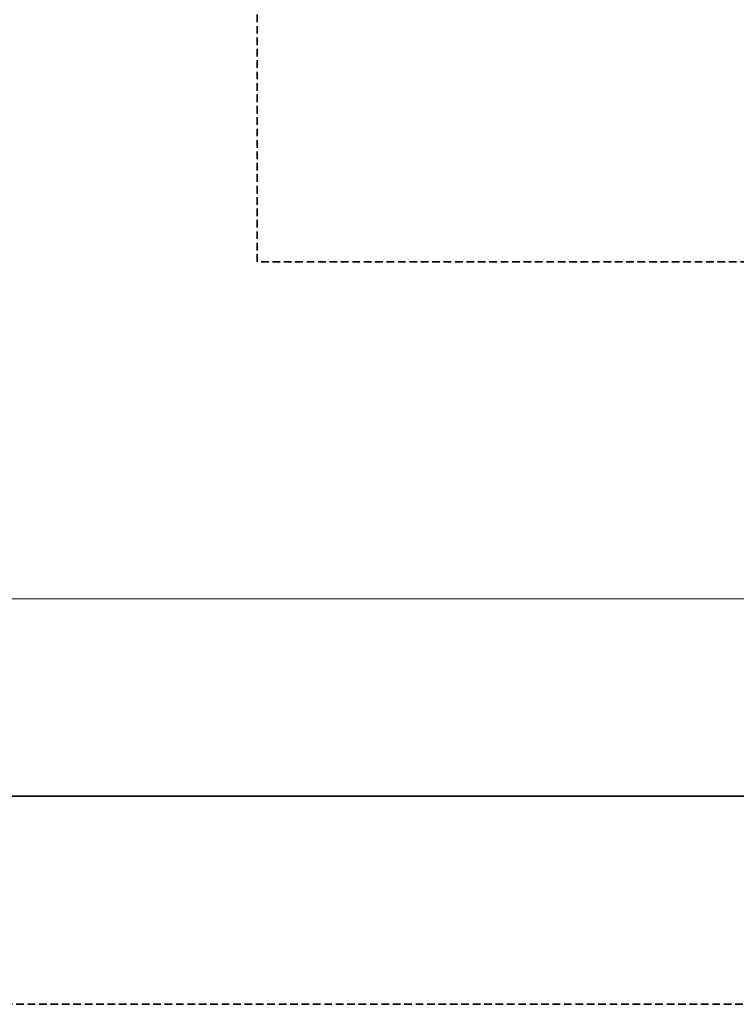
# Model space of a CAD drawing. Header units: millimetres. Extents: x 1279 to 58476, y -6899 to 74987.
# Tile 144 of 157: x 33341 to 33671, y -785 to -332. Entities that reach past the tile are written whole.
import ezdxf

# ---------------------------------------------------------------- set-up
doc = ezdxf.new("R2010")
doc.units = ezdxf.units.MM
doc.linetypes.add('phl_thick', pattern=[0])
doc.linetypes.add('ČÁRKOVANÁ', pattern=[0.75, 0.5, -0.25])
for name, color, linetype, lineweight in [('UT_POTRUBI - ZPÁTEČKA', 5, 'ČÁRKOVANÁ', 35), ('UT_SCHÉMA_PŘÍVOD', 10, 'Continuous', 35), ('VZT_50 POPIS - OBECNE', 7, 'Continuous', 5)]:
    doc.layers.add(name, color=color, linetype=linetype, lineweight=lineweight)

msp = doc.modelspace()

# ---------------------------------------------------------------- linework, layer by layer
at = {"layer": 'UT_POTRUBI - ZPÁTEČKA', "ltscale": 7}
for p, q in [((33450.14, -443), (33450.14, 265.33)), ((33912.15, -443), (33450.14, -443)), ((30399.28, -784.75), (41391.46, -784.75))]:
    msp.add_line(p, q, dxfattribs=at)
at = {"layer": 'UT_SCHÉMA_PŘÍVOD'}
msp.add_line((30388.84, -688.93), (41491.46, -688.93), dxfattribs=at)
at = {"layer": 'VZT_50 POPIS - OBECNE', "linetype": 'phl_thick'}
msp.add_line((1278.79, -598.1), (52959.02, -598.1), dxfattribs=at)

doc.saveas('drawing.dxf')
